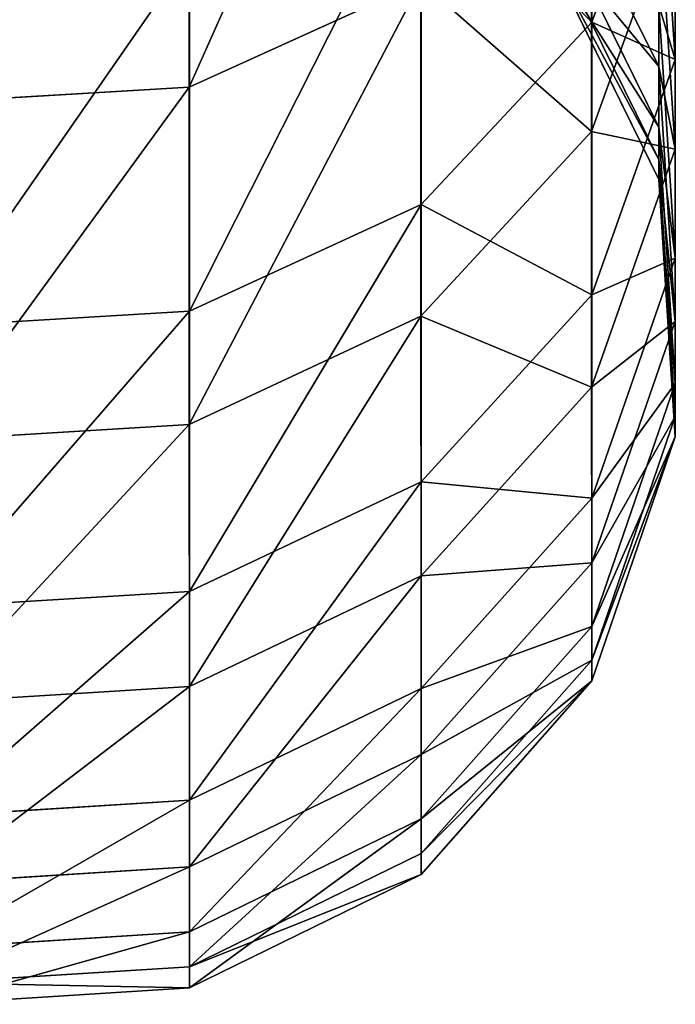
# Model space of a CAD drawing. Extents: x 0 to 230, y 0 to 588.
# Tile 3 of 256: x 127.29 to 130.01, y 92.62 to 96.72. Entities that reach past the tile are written whole.
import ezdxf

# ---------------------------------------------------------------- set-up
doc = ezdxf.new("R2010")
doc.units = 0
doc.header["$LTSCALE"] = 25.4
doc.layers.get('0').update_dxf_attribs({"color": 13, "linetype": 'CONTINUOUS'})

# ---------------------------------------------------------------- blocks, each defined once
blk = doc.blocks.new('VIPER-I-6512-6513_STL_3')
at = {"color": 7}
for p, q in [((0.3174, 106.9659, 797.2717), (0.3183, 105.2323, 793.3818)), ((0.3174, 106.9659, 797.2717), (0.3183, 105.2323, 793.3818)), ((1.9928, 106.9437, 755.2191), (1.9928, 105.5031, 758.7804)), ((1.9928, 106.9437, 755.2191), (1.9928, 105.5031, 758.7804)), ((2.34, 106.4585, 759.1237), (1.9928, 105.5031, 758.7804)), ((2.34, 106.4585, 759.1237), (1.9928, 105.5031, 758.7804)), ((2.3399, 105.3482, 762.6393), (2.34, 106.4585, 759.1237)), ((2.3399, 105.3482, 762.6393), (2.34, 106.4585, 759.1237)), ((1.9916, 105.0487, 789.0781), (1.991, 106.4182, 792.9066)), ((1.9916, 105.0487, 789.0781), (1.991, 106.4182, 792.9066)), ((2.3399, 105.3482, 762.6393), (2.2721, 106.3814, 762.9207)), ((2.3399, 105.3482, 762.6393), (2.2721, 106.3814, 762.9207)), ((1.7992, 106.2717, 780.8356), (2.2717, 105.3184, 780.9747)), ((1.7992, 106.2717, 780.8356), (2.2717, 105.3184, 780.9747)), ((1.2836, 106.2094, 754.8889), (1.2836, 104.7454, 758.5081)), ((1.2836, 106.2094, 754.8889), (1.2836, 104.7454, 758.5081)), ((2.2721, 105.0658, 770.0042), (1.7996, 106.0242, 770.1012)), ((2.2721, 105.0658, 770.0042), (1.7996, 106.0242, 770.1012)), ((2.3388, 106.0172, 788.7733), (1.9916, 105.0487, 789.0781)), ((2.3388, 106.0172, 788.7733), (1.9916, 105.0487, 789.0781)), ((2.2717, 105.3184, 780.9747), (2.2714, 106.0187, 784.7045)), ((2.2714, 106.0187, 784.7045), (2.3392, 104.975, 784.9442)), ((2.2714, 106.0187, 784.7045), (2.3392, 104.975, 784.9442)), ((2.2717, 105.3184, 780.9747), (2.2714, 106.0187, 784.7045)), ((2.3388, 106.0172, 788.7733), (2.3392, 104.975, 784.9442)), ((2.3388, 106.0172, 788.7733), (2.3392, 104.975, 784.9442)), ((2.2719, 104.9316, 777.28), (1.7994, 105.893, 777.219)), ((2.2719, 104.9316, 777.28), (1.7994, 105.893, 777.219)), ((1.7995, 105.8123, 773.6499), (2.272, 104.8492, 773.6323)), ((1.7995, 105.8123, 773.6499), (2.272, 104.8492, 773.6323)), ((0.3202, 105.7785, 754.6952), (0.3202, 104.3008, 758.3484)), ((0.3202, 105.7785, 754.6952), (0.3202, 104.3008, 758.3484)), ((1.2817, 105.6709, 793.2061), (0.3183, 105.2323, 793.3818)), ((1.2817, 105.6709, 793.2061), (0.3183, 105.2323, 793.3818)), ((1.2817, 105.6709, 793.2061), (1.2824, 104.2807, 789.3198)), ((1.2817, 105.6709, 793.2061), (1.2824, 104.2807, 789.3198)), ((2.2721, 105.5744, 766.4496), (2.3399, 104.5215, 766.2545)), ((2.2721, 105.0658, 770.0042), (2.2721, 105.5744, 766.4496)), ((2.2721, 105.5744, 766.4496), (2.3399, 104.5215, 766.2545)), ((2.2721, 105.0658, 770.0042), (2.2721, 105.5744, 766.4496)), ((1.9928, 105.5031, 758.7804), (1.2836, 104.7454, 758.5081)), ((1.9928, 105.5031, 758.7804), (1.2836, 104.7454, 758.5081)), ((1.9928, 104.3686, 762.3727), (1.9928, 105.5031, 758.7804)), ((1.9928, 104.3686, 762.3727), (1.9928, 105.5031, 758.7804)), ((1.9928, 104.3686, 762.3727), (2.3399, 105.3482, 762.6393)), ((1.9928, 104.3686, 762.3727), (2.3399, 105.3482, 762.6393)), ((2.3399, 105.3482, 762.6393), (2.3399, 104.5215, 766.2545)), ((2.3399, 105.3482, 762.6393), (2.3399, 104.5215, 766.2545)), ((2.2719, 104.9316, 777.28), (2.2717, 105.3184, 780.9747)), ((2.2717, 105.3184, 780.9747), (2.3395, 104.2588, 781.1293)), ((2.2717, 105.3184, 780.9747), (2.3395, 104.2588, 781.1293)), ((2.2719, 104.9316, 777.28), (2.2717, 105.3184, 780.9747)), ((0.3183, 105.2323, 793.3818), (-0.7525, 105.1693, 793.4069)), ((0.3183, 105.2323, 793.3818), (-0.7525, 105.1693, 793.4069)), ((0.3183, 105.2323, 793.3818), (0.319, 103.83, 789.4616)), ((0.3183, 105.2323, 793.3818), (0.319, 103.83, 789.4616)), ((1.9916, 105.0487, 789.0781), (1.2824, 104.2807, 789.3198)), ((1.9916, 105.0487, 789.0781), (1.2824, 104.2807, 789.3198)), ((1.9921, 103.9855, 785.1714), (1.9916, 105.0487, 789.0781)), ((1.9921, 103.9855, 785.1714), (1.9916, 105.0487, 789.0781)), ((2.2721, 105.0658, 770.0042), (2.272, 104.8492, 773.6323)), ((2.2721, 105.0658, 770.0042), (2.272, 104.8492, 773.6323)), ((2.3399, 104.0005, 769.8963), (2.2721, 105.0658, 770.0042)), ((2.3399, 104.0005, 769.8963), (2.2721, 105.0658, 770.0042)), ((2.3392, 104.975, 784.9442), (1.9921, 103.9855, 785.1714)), ((2.3392, 104.975, 784.9442), (1.9921, 103.9855, 785.1714)), ((2.3392, 104.975, 784.9442), (2.3395, 104.2588, 781.1293)), ((2.3392, 104.975, 784.9442), (2.3395, 104.2588, 781.1293)), ((2.3397, 103.863, 777.3479), (2.2719, 104.9316, 777.28)), ((2.2719, 104.9316, 777.28), (2.272, 104.8492, 773.6323)), ((2.3397, 103.863, 777.3479), (2.2719, 104.9316, 777.28)), ((2.2719, 104.9316, 777.28), (2.272, 104.8492, 773.6323)), ((2.272, 104.8492, 773.6323), (2.3398, 103.7787, 773.6127)), ((2.272, 104.8492, 773.6323), (2.3398, 103.7787, 773.6127)), ((1.2836, 104.7454, 758.5081), (0.3202, 104.3008, 758.3484)), ((1.2836, 104.7454, 758.5081), (0.3202, 104.3008, 758.3484)), ((1.2836, 103.5917, 762.1612), (1.2836, 104.7454, 758.5081)), ((1.2836, 103.5917, 762.1612), (1.2836, 104.7454, 758.5081)), ((2.3399, 104.5215, 766.2545), (1.9928, 103.5232, 766.0693)), ((2.3399, 104.5215, 766.2545), (1.9928, 103.5232, 766.0693)), ((2.3399, 104.0005, 769.8963), (2.3399, 104.5215, 766.2545)), ((2.3399, 104.0005, 769.8963), (2.3399, 104.5215, 766.2545)), ((1.2836, 103.5917, 762.1612), (1.9928, 104.3686, 762.3727)), ((1.2836, 103.5917, 762.1612), (1.9928, 104.3686, 762.3727)), ((1.9928, 104.3686, 762.3727), (1.9928, 103.5232, 766.0693)), ((1.9928, 104.3686, 762.3727), (1.9928, 103.5232, 766.0693)), ((0.3202, 104.3008, 758.3484), (-0.7507, 104.237, 758.3254)), ((0.3202, 104.3008, 758.3484), (-0.7507, 104.237, 758.3254)), ((0.3202, 103.1358, 762.0371), (0.3202, 104.3008, 758.3484)), ((0.3202, 103.1358, 762.0371), (0.3202, 104.3008, 758.3484)), ((1.2824, 104.2807, 789.3198), (0.319, 103.83, 789.4616)), ((1.2824, 104.2807, 789.3198), (0.319, 103.83, 789.4616)), ((1.2824, 104.2807, 789.3198), (1.2828, 103.2008, 785.3516)), ((1.2824, 104.2807, 789.3198), (1.2828, 103.2008, 785.3516)), ((2.3395, 104.2588, 781.1293), (1.9924, 103.2541, 781.2759)), ((2.3395, 104.2588, 781.1293), (1.9924, 103.2541, 781.2759)), ((2.3395, 104.2588, 781.1293), (2.3397, 103.863, 777.3479)), ((2.3395, 104.2588, 781.1293), (2.3397, 103.863, 777.3479)), ((1.9921, 103.9855, 785.1714), (1.2828, 103.2008, 785.3516)), ((1.9921, 103.9855, 785.1714), (1.2828, 103.2008, 785.3516)), ((1.9924, 103.2541, 781.2759), (1.9921, 103.9855, 785.1714)), ((1.9924, 103.2541, 781.2759), (1.9921, 103.9855, 785.1714)), ((1.9927, 102.9904, 769.794), (2.3399, 104.0005, 769.8963)), ((1.9927, 102.9904, 769.794), (2.3399, 104.0005, 769.8963)), ((2.3399, 104.0005, 769.8963), (2.3398, 103.7787, 773.6127)), ((2.3399, 104.0005, 769.8963), (2.3398, 103.7787, 773.6127)), ((1.9925, 102.8499, 777.4122), (2.3397, 103.863, 777.3479)), ((1.9925, 102.8499, 777.4122), (2.3397, 103.863, 777.3479)), ((2.3397, 103.863, 777.3479), (2.3398, 103.7787, 773.6127)), ((2.3397, 103.863, 777.3479), (2.3398, 103.7787, 773.6127)), ((0.319, 103.83, 789.4616), (-0.7519, 103.7653, 789.4818)), ((0.319, 103.83, 789.4616), (-0.7519, 103.7653, 789.4818)), ((0.319, 103.83, 789.4616), (0.3194, 102.7403, 785.4573)), ((0.319, 103.83, 789.4616), (0.3194, 102.7403, 785.4573)), ((2.3398, 103.7787, 773.6127), (1.9927, 102.7636, 773.5941)), ((2.3398, 103.7787, 773.6127), (1.9927, 102.7636, 773.5941)), ((0.3202, 103.1358, 762.0371), (1.2836, 103.5917, 762.1612)), ((0.3202, 103.1358, 762.0371), (1.2836, 103.5917, 762.1612)), ((1.2836, 103.5917, 762.1612), (1.2835, 102.7315, 765.9225)), ((1.2836, 103.5917, 762.1612), (1.2835, 102.7315, 765.9225)), ((1.9928, 103.5232, 766.0693), (1.2835, 102.7315, 765.9225)), ((1.9928, 103.5232, 766.0693), (1.2835, 102.7315, 765.9225)), ((1.9927, 102.9904, 769.794), (1.9928, 103.5232, 766.0693)), ((1.9927, 102.9904, 769.794), (1.9928, 103.5232, 766.0693)), ((1.9924, 103.2541, 781.2759), (1.2831, 102.4574, 781.3922)), ((1.9924, 103.2541, 781.2759), (1.2831, 102.4574, 781.3922)), ((1.9925, 102.8499, 777.4122), (1.9924, 103.2541, 781.2759)), ((1.9925, 102.8499, 777.4122), (1.9924, 103.2541, 781.2759)), ((1.2828, 103.2008, 785.3516), (0.3194, 102.7403, 785.4573)), ((1.2828, 103.2008, 785.3516), (0.3194, 102.7403, 785.4573)), ((1.2828, 103.2008, 785.3516), (1.2831, 102.4574, 781.3922)), ((1.2828, 103.2008, 785.3516), (1.2831, 102.4574, 781.3922)), ((-0.7507, 103.0704, 762.0193), (0.3202, 103.1358, 762.0371)), ((-0.7507, 103.0704, 762.0193), (0.3202, 103.1358, 762.0371)), ((0.3202, 103.1358, 762.0371), (0.3202, 102.267, 765.8364)), ((0.3202, 103.1358, 762.0371), (0.3202, 102.267, 765.8364)), ((1.2835, 102.1894, 769.7129), (1.9927, 102.9904, 769.794)), ((1.2835, 102.1894, 769.7129), (1.9927, 102.9904, 769.794)), ((1.9927, 102.9904, 769.794), (1.9927, 102.7636, 773.5941)), ((1.9927, 102.9904, 769.794), (1.9927, 102.7636, 773.5941)), ((1.2833, 102.0464, 777.4631), (1.9925, 102.8499, 777.4122)), ((1.2833, 102.0464, 777.4631), (1.9925, 102.8499, 777.4122)), ((1.9925, 102.8499, 777.4122), (1.9927, 102.7636, 773.5941)), ((1.9925, 102.8499, 777.4122), (1.9927, 102.7636, 773.5941)), ((0.3194, 102.7403, 785.4573), (-0.7514, 102.6742, 785.4724)), ((0.3194, 102.7403, 785.4573), (-0.7514, 102.6742, 785.4724)), ((0.3194, 102.7403, 785.4573), (0.3197, 101.9899, 781.4603)), ((0.3194, 102.7403, 785.4573), (0.3197, 101.9899, 781.4603)), ((1.9927, 102.7636, 773.5941), (1.2834, 101.9587, 773.5793)), ((1.9927, 102.7636, 773.5941), (1.2834, 101.9587, 773.5793)), ((1.2835, 102.7315, 765.9225), (0.3202, 102.267, 765.8364)), ((1.2835, 102.7315, 765.9225), (0.3202, 102.267, 765.8364)), ((1.2835, 102.1894, 769.7129), (1.2835, 102.7315, 765.9225)), ((1.2835, 102.1894, 769.7129), (1.2835, 102.7315, 765.9225)), ((1.2831, 102.4574, 781.3922), (0.3197, 101.9899, 781.4603)), ((1.2831, 102.4574, 781.3922), (0.3197, 101.9899, 781.4603)), ((1.2831, 102.4574, 781.3922), (1.2833, 102.0464, 777.4631)), ((1.2831, 102.4574, 781.3922), (1.2833, 102.0464, 777.4631)), ((0.3202, 102.267, 765.8364), (-0.7507, 102.2003, 765.8241)), ((0.3202, 102.267, 765.8364), (-0.7507, 102.2003, 765.8241)), ((0.3201, 101.7194, 769.6653), (0.3202, 102.267, 765.8364)), ((0.3201, 101.7194, 769.6653), (0.3202, 102.267, 765.8364)), ((0.3201, 101.7194, 769.6653), (1.2835, 102.1894, 769.7129)), ((0.3201, 101.7194, 769.6653), (1.2835, 102.1894, 769.7129)), ((1.2835, 102.1894, 769.7129), (1.2834, 101.9587, 773.5793)), ((1.2835, 102.1894, 769.7129), (1.2834, 101.9587, 773.5793)), ((0.3199, 101.5749, 777.493), (1.2833, 102.0464, 777.4631)), ((0.3199, 101.5749, 777.493), (1.2833, 102.0464, 777.4631)), ((1.2833, 102.0464, 777.4631), (1.2834, 101.9587, 773.5793)), ((1.2833, 102.0464, 777.4631), (1.2834, 101.9587, 773.5793)), ((0.3197, 101.9899, 781.4603), (-0.7511, 101.9228, 781.47)), ((0.3197, 101.9899, 781.4603), (-0.7511, 101.9228, 781.47)), ((0.3197, 101.9899, 781.4603), (0.3199, 101.5749, 777.493)), ((0.3197, 101.9899, 781.4603), (0.3199, 101.5749, 777.493)), ((1.2834, 101.9587, 773.5793), (0.32, 101.4864, 773.5706)), ((1.2834, 101.9587, 773.5793), (0.32, 101.4864, 773.5706)), ((-0.7507, 101.6519, 769.6584), (0.3201, 101.7194, 769.6653)), ((-0.7507, 101.6519, 769.6584), (0.3201, 101.7194, 769.6653)), ((0.3201, 101.7194, 769.6653), (0.32, 101.4864, 773.5706)), ((0.3201, 101.7194, 769.6653), (0.32, 101.4864, 773.5706)), ((-0.7509, 101.5072, 777.4973), (0.3199, 101.5749, 777.493)), ((-0.7509, 101.5072, 777.4973), (0.3199, 101.5749, 777.493)), ((0.3199, 101.5749, 777.493), (0.32, 101.4864, 773.5706)), ((0.3199, 101.5749, 777.493), (0.32, 101.4864, 773.5706)), ((0.32, 101.4864, 773.5706), (-0.7508, 101.4186, 773.5693)), ((0.32, 101.4864, 773.5706), (-0.7508, 101.4186, 773.5693))]:
    blk.add_line(p, q, dxfattribs=at)
mesh = blk.add_polyface(dxfattribs=at)
corners = [(1.9928, 106.9437, 755.2191), (2.34, 106.4585, 759.1237), (1.9928, 105.5031, 758.7804), (2.34, 107.8697, 755.6353)]
mesh.append_faces([[corners[k] for k in face] for face in [(0, 1, 2), (1, 0, 3)]], dxfattribs={"vtx0": -1, "color": 7})
mesh = blk.add_polyface(dxfattribs=at)
corners = [(2.34, 106.4585, 759.1237), (2.2721, 106.3814, 762.9207), (2.3399, 105.3482, 762.6393), (2.2721, 107.4663, 759.4858)]
mesh.append_faces([[corners[k] for k in face] for face in [(0, 1, 2), (1, 0, 3)]], dxfattribs={"vtx0": -1, "color": 7})
mesh = blk.add_polyface(dxfattribs=at)
corners = [(1.2808, 107.3901, 797.0637), (0.3183, 105.2323, 793.3818), (1.2817, 105.6709, 793.2061), (0.3174, 106.9659, 797.2717)]
mesh.append_faces([[corners[k] for k in face] for face in [(0, 1, 2), (1, 0, 3)]], dxfattribs={"vtx0": -1, "color": 7})
mesh = blk.add_polyface(dxfattribs=at)
corners = [(2.3388, 106.0172, 788.7733), (1.991, 106.4182, 792.9066), (1.9916, 105.0487, 789.0781), (2.3382, 107.3606, 792.5287)]
mesh.append_faces([[corners[k] for k in face] for face in [(0, 1, 2), (1, 0, 3)]], dxfattribs={"vtx0": -1, "color": 7})
mesh = blk.add_polyface(dxfattribs=at)
corners = [(2.2714, 106.0187, 784.7045), (2.3388, 106.0172, 788.7733), (2.3392, 104.975, 784.9442), (2.271, 107.0386, 788.4517)]
mesh.append_faces([[corners[k] for k in face] for face in [(0, 1, 2), (1, 0, 3)]], dxfattribs={"vtx0": -1, "color": 7})
mesh = blk.add_polyface(dxfattribs=at)
corners = [(0.3174, 106.9659, 797.2717), (-0.7525, 105.1693, 793.4069), (0.3183, 105.2323, 793.3818), (-0.7535, 106.905, 797.3013)]
mesh.append_faces([[corners[k] for k in face] for face in [(0, 1, 2), (1, 0, 3)]], dxfattribs={"vtx0": -1, "color": 7})
mesh = blk.add_polyface(dxfattribs=at)
corners = [(1.7992, 106.2717, 780.8356), (2.2714, 106.0187, 784.7045), (2.2717, 105.3184, 780.9747), (1.799, 106.9577, 784.4888)]
mesh.append_faces([[corners[k] for k in face] for face in [(0, 1, 2), (1, 0, 3)]], dxfattribs={"vtx0": -1, "color": 7})
mesh = blk.add_polyface(dxfattribs=at)
corners = [(1.2836, 106.2094, 754.8889), (1.9928, 105.5031, 758.7804), (1.2836, 104.7454, 758.5081), (1.9928, 106.9437, 755.2191)]
mesh.append_faces([[corners[k] for k in face] for face in [(0, 1, 2), (1, 0, 3)]], dxfattribs={"vtx0": -1, "color": 7})
mesh = blk.add_polyface(dxfattribs=at)
corners = [(2.2721, 105.5744, 766.4496), (1.7996, 106.0242, 770.1012), (2.2721, 105.0658, 770.0042), (1.7996, 106.5216, 766.6252)]
mesh.append_faces([[corners[k] for k in face] for face in [(0, 1, 2), (1, 0, 3)]], dxfattribs={"vtx0": -1, "color": 7})
mesh = blk.add_polyface(dxfattribs=at)
corners = [(1.9928, 105.5031, 758.7804), (2.3399, 105.3482, 762.6393), (1.9928, 104.3686, 762.3727), (2.34, 106.4585, 759.1237)]
mesh.append_faces([[corners[k] for k in face] for face in [(0, 1, 2), (1, 0, 3)]], dxfattribs={"vtx0": -1, "color": 7})
mesh = blk.add_polyface(dxfattribs=at)
corners = [(1.9916, 105.0487, 789.0781), (1.2817, 105.6709, 793.2061), (1.2824, 104.2807, 789.3198), (1.991, 106.4182, 792.9066)]
mesh.append_faces([[corners[k] for k in face] for face in [(0, 1, 2), (1, 0, 3)]], dxfattribs={"vtx0": -1, "color": 7})
mesh = blk.add_polyface(dxfattribs=at)
corners = [(2.3399, 105.3482, 762.6393), (2.2721, 105.5744, 766.4496), (2.3399, 104.5215, 766.2545), (2.2721, 106.3814, 762.9207)]
mesh.append_faces([[corners[k] for k in face] for face in [(0, 1, 2), (1, 0, 3)]], dxfattribs={"vtx0": -1, "color": 7})
mesh = blk.add_polyface(dxfattribs=at)
corners = [(1.7994, 105.893, 777.219), (2.2717, 105.3184, 780.9747), (2.2719, 104.9316, 777.28), (1.7992, 106.2717, 780.8356)]
mesh.append_faces([[corners[k] for k in face] for face in [(0, 1, 2), (1, 0, 3)]], dxfattribs={"vtx0": -1, "color": 7})
mesh = blk.add_polyface(dxfattribs=at)
corners = [(1.2836, 106.2094, 754.8889), (0.3202, 104.3008, 758.3484), (0.3202, 105.7785, 754.6952), (1.2836, 104.7454, 758.5081)]
mesh.append_faces([[corners[k] for k in face] for face in [(0, 1, 2), (1, 0, 3)]], dxfattribs={"vtx0": -1, "color": 7})
mesh = blk.add_polyface(dxfattribs=at)
corners = [(2.2721, 105.0658, 770.0042), (1.7995, 105.8123, 773.6499), (2.272, 104.8492, 773.6323), (1.7996, 106.0242, 770.1012)]
mesh.append_faces([[corners[k] for k in face] for face in [(0, 1, 2), (1, 0, 3)]], dxfattribs={"vtx0": -1, "color": 7})
mesh = blk.add_polyface(dxfattribs=at)
corners = [(2.3392, 104.975, 784.9442), (1.9916, 105.0487, 789.0781), (1.9921, 103.9855, 785.1714), (2.3388, 106.0172, 788.7733)]
mesh.append_faces([[corners[k] for k in face] for face in [(0, 1, 2), (1, 0, 3)]], dxfattribs={"vtx0": -1, "color": 7})
mesh = blk.add_polyface(dxfattribs=at)
corners = [(2.2717, 105.3184, 780.9747), (2.3392, 104.975, 784.9442), (2.3395, 104.2588, 781.1293), (2.2714, 106.0187, 784.7045)]
mesh.append_faces([[corners[k] for k in face] for face in [(0, 1, 2), (1, 0, 3)]], dxfattribs={"vtx0": -1, "color": 7})
mesh = blk.add_polyface(dxfattribs=at)
corners = [(1.7995, 105.8123, 773.6499), (2.2719, 104.9316, 777.28), (2.272, 104.8492, 773.6323), (1.7994, 105.893, 777.219)]
mesh.append_faces([[corners[k] for k in face] for face in [(0, 1, 2), (1, 0, 3)]], dxfattribs={"vtx0": -1, "color": 7})
mesh = blk.add_polyface(dxfattribs=at)
corners = [(0.3202, 105.7785, 754.6952), (-0.7507, 104.237, 758.3254), (-0.7506, 105.7166, 754.6674), (0.3202, 104.3008, 758.3484)]
mesh.append_faces([[corners[k] for k in face] for face in [(0, 1, 2), (1, 0, 3)]], dxfattribs={"vtx0": -1, "color": 7})
mesh = blk.add_polyface(dxfattribs=at)
corners = [(1.2817, 105.6709, 793.2061), (0.319, 103.83, 789.4616), (1.2824, 104.2807, 789.3198), (0.3183, 105.2323, 793.3818)]
mesh.append_faces([[corners[k] for k in face] for face in [(0, 1, 2), (1, 0, 3)]], dxfattribs={"vtx0": -1, "color": 7})
mesh = blk.add_polyface(dxfattribs=at)
corners = [(2.3399, 104.5215, 766.2545), (2.2721, 105.0658, 770.0042), (2.3399, 104.0005, 769.8963), (2.2721, 105.5744, 766.4496)]
mesh.append_faces([[corners[k] for k in face] for face in [(0, 1, 2), (1, 0, 3)]], dxfattribs={"vtx0": -1, "color": 7})
mesh = blk.add_polyface(dxfattribs=at)
corners = [(1.2836, 104.7454, 758.5081), (1.9928, 104.3686, 762.3727), (1.2836, 103.5917, 762.1612), (1.9928, 105.5031, 758.7804)]
mesh.append_faces([[corners[k] for k in face] for face in [(0, 1, 2), (1, 0, 3)]], dxfattribs={"vtx0": -1, "color": 7})
mesh = blk.add_polyface(dxfattribs=at)
corners = [(1.9928, 104.3686, 762.3727), (2.3399, 104.5215, 766.2545), (1.9928, 103.5232, 766.0693), (2.3399, 105.3482, 762.6393)]
mesh.append_faces([[corners[k] for k in face] for face in [(0, 1, 2), (1, 0, 3)]], dxfattribs={"vtx0": -1, "color": 7})
mesh = blk.add_polyface(dxfattribs=at)
corners = [(2.2719, 104.9316, 777.28), (2.3395, 104.2588, 781.1293), (2.3397, 103.863, 777.3479), (2.2717, 105.3184, 780.9747)]
mesh.append_faces([[corners[k] for k in face] for face in [(0, 1, 2), (1, 0, 3)]], dxfattribs={"vtx0": -1, "color": 7})
mesh = blk.add_polyface(dxfattribs=at)
corners = [(0.3183, 105.2323, 793.3818), (-0.7519, 103.7653, 789.4818), (0.319, 103.83, 789.4616), (-0.7525, 105.1693, 793.4069)]
mesh.append_faces([[corners[k] for k in face] for face in [(0, 1, 2), (1, 0, 3)]], dxfattribs={"vtx0": -1, "color": 7})
mesh = blk.add_polyface(dxfattribs=at)
corners = [(1.9921, 103.9855, 785.1714), (1.2824, 104.2807, 789.3198), (1.2828, 103.2008, 785.3516), (1.9916, 105.0487, 789.0781)]
mesh.append_faces([[corners[k] for k in face] for face in [(0, 1, 2), (1, 0, 3)]], dxfattribs={"vtx0": -1, "color": 7})
mesh = blk.add_polyface(dxfattribs=at)
corners = [(2.3399, 104.0005, 769.8963), (2.272, 104.8492, 773.6323), (2.3398, 103.7787, 773.6127), (2.2721, 105.0658, 770.0042)]
mesh.append_faces([[corners[k] for k in face] for face in [(0, 1, 2), (1, 0, 3)]], dxfattribs={"vtx0": -1, "color": 7})
mesh = blk.add_polyface(dxfattribs=at)
corners = [(2.3395, 104.2588, 781.1293), (1.9921, 103.9855, 785.1714), (1.9924, 103.2541, 781.2759), (2.3392, 104.975, 784.9442)]
mesh.append_faces([[corners[k] for k in face] for face in [(0, 1, 2), (1, 0, 3)]], dxfattribs={"vtx0": -1, "color": 7})
mesh = blk.add_polyface(dxfattribs=at)
corners = [(2.272, 104.8492, 773.6323), (2.3397, 103.863, 777.3479), (2.3398, 103.7787, 773.6127), (2.2719, 104.9316, 777.28)]
mesh.append_faces([[corners[k] for k in face] for face in [(0, 1, 2), (1, 0, 3)]], dxfattribs={"vtx0": -1, "color": 7})
mesh = blk.add_polyface(dxfattribs=at)
corners = [(1.2836, 104.7454, 758.5081), (0.3202, 103.1358, 762.0371), (0.3202, 104.3008, 758.3484), (1.2836, 103.5917, 762.1612)]
mesh.append_faces([[corners[k] for k in face] for face in [(0, 1, 2), (1, 0, 3)]], dxfattribs={"vtx0": -1, "color": 7})
mesh = blk.add_polyface(dxfattribs=at)
corners = [(1.9928, 103.5232, 766.0693), (2.3399, 104.0005, 769.8963), (1.9927, 102.9904, 769.794), (2.3399, 104.5215, 766.2545)]
mesh.append_faces([[corners[k] for k in face] for face in [(0, 1, 2), (1, 0, 3)]], dxfattribs={"vtx0": -1, "color": 7})
mesh = blk.add_polyface(dxfattribs=at)
corners = [(1.2836, 103.5917, 762.1612), (1.9928, 103.5232, 766.0693), (1.2835, 102.7315, 765.9225), (1.9928, 104.3686, 762.3727)]
mesh.append_faces([[corners[k] for k in face] for face in [(0, 1, 2), (1, 0, 3)]], dxfattribs={"vtx0": -1, "color": 7})
mesh = blk.add_polyface(dxfattribs=at)
corners = [(0.3202, 104.3008, 758.3484), (-0.7507, 103.0704, 762.0193), (-0.7507, 104.237, 758.3254), (0.3202, 103.1358, 762.0371)]
mesh.append_faces([[corners[k] for k in face] for face in [(0, 1, 2), (1, 0, 3)]], dxfattribs={"vtx0": -1, "color": 7})
mesh = blk.add_polyface(dxfattribs=at)
corners = [(1.2824, 104.2807, 789.3198), (0.3194, 102.7403, 785.4573), (1.2828, 103.2008, 785.3516), (0.319, 103.83, 789.4616)]
mesh.append_faces([[corners[k] for k in face] for face in [(0, 1, 2), (1, 0, 3)]], dxfattribs={"vtx0": -1, "color": 7})
mesh = blk.add_polyface(dxfattribs=at)
corners = [(2.3397, 103.863, 777.3479), (1.9924, 103.2541, 781.2759), (1.9925, 102.8499, 777.4122), (2.3395, 104.2588, 781.1293)]
mesh.append_faces([[corners[k] for k in face] for face in [(0, 1, 2), (1, 0, 3)]], dxfattribs={"vtx0": -1, "color": 7})
mesh = blk.add_polyface(dxfattribs=at)
corners = [(1.9924, 103.2541, 781.2759), (1.2828, 103.2008, 785.3516), (1.2831, 102.4574, 781.3922), (1.9921, 103.9855, 785.1714)]
mesh.append_faces([[corners[k] for k in face] for face in [(0, 1, 2), (1, 0, 3)]], dxfattribs={"vtx0": -1, "color": 7})
mesh = blk.add_polyface(dxfattribs=at)
corners = [(1.9927, 102.9904, 769.794), (2.3398, 103.7787, 773.6127), (1.9927, 102.7636, 773.5941), (2.3399, 104.0005, 769.8963)]
mesh.append_faces([[corners[k] for k in face] for face in [(0, 1, 2), (1, 0, 3)]], dxfattribs={"vtx0": -1, "color": 7})
mesh = blk.add_polyface(dxfattribs=at)
corners = [(2.3398, 103.7787, 773.6127), (1.9925, 102.8499, 777.4122), (1.9927, 102.7636, 773.5941), (2.3397, 103.863, 777.3479)]
mesh.append_faces([[corners[k] for k in face] for face in [(0, 1, 2), (1, 0, 3)]], dxfattribs={"vtx0": -1, "color": 7})
mesh = blk.add_polyface(dxfattribs=at)
corners = [(0.319, 103.83, 789.4616), (-0.7514, 102.6742, 785.4724), (0.3194, 102.7403, 785.4573), (-0.7519, 103.7653, 789.4818)]
mesh.append_faces([[corners[k] for k in face] for face in [(0, 1, 2), (1, 0, 3)]], dxfattribs={"vtx0": -1, "color": 7})
mesh = blk.add_polyface(dxfattribs=at)
corners = [(1.2836, 103.5917, 762.1612), (0.3202, 102.267, 765.8364), (0.3202, 103.1358, 762.0371), (1.2835, 102.7315, 765.9225)]
mesh.append_faces([[corners[k] for k in face] for face in [(0, 1, 2), (1, 0, 3)]], dxfattribs={"vtx0": -1, "color": 7})
mesh = blk.add_polyface(dxfattribs=at)
corners = [(1.2835, 102.7315, 765.9225), (1.9927, 102.9904, 769.794), (1.2835, 102.1894, 769.7129), (1.9928, 103.5232, 766.0693)]
mesh.append_faces([[corners[k] for k in face] for face in [(0, 1, 2), (1, 0, 3)]], dxfattribs={"vtx0": -1, "color": 7})
mesh = blk.add_polyface(dxfattribs=at)
corners = [(1.9925, 102.8499, 777.4122), (1.2831, 102.4574, 781.3922), (1.2833, 102.0464, 777.4631), (1.9924, 103.2541, 781.2759)]
mesh.append_faces([[corners[k] for k in face] for face in [(0, 1, 2), (1, 0, 3)]], dxfattribs={"vtx0": -1, "color": 7})
mesh = blk.add_polyface(dxfattribs=at)
corners = [(1.2828, 103.2008, 785.3516), (0.3197, 101.9899, 781.4603), (1.2831, 102.4574, 781.3922), (0.3194, 102.7403, 785.4573)]
mesh.append_faces([[corners[k] for k in face] for face in [(0, 1, 2), (1, 0, 3)]], dxfattribs={"vtx0": -1, "color": 7})
mesh = blk.add_polyface(dxfattribs=at)
corners = [(0.3202, 103.1358, 762.0371), (-0.7507, 102.2003, 765.8241), (-0.7507, 103.0704, 762.0193), (0.3202, 102.267, 765.8364)]
mesh.append_faces([[corners[k] for k in face] for face in [(0, 1, 2), (1, 0, 3)]], dxfattribs={"vtx0": -1, "color": 7})
mesh = blk.add_polyface(dxfattribs=at)
corners = [(1.2835, 102.1894, 769.7129), (1.9927, 102.7636, 773.5941), (1.2834, 101.9587, 773.5793), (1.9927, 102.9904, 769.794)]
mesh.append_faces([[corners[k] for k in face] for face in [(0, 1, 2), (1, 0, 3)]], dxfattribs={"vtx0": -1, "color": 7})
mesh = blk.add_polyface(dxfattribs=at)
corners = [(1.9927, 102.7636, 773.5941), (1.2833, 102.0464, 777.4631), (1.2834, 101.9587, 773.5793), (1.9925, 102.8499, 777.4122)]
mesh.append_faces([[corners[k] for k in face] for face in [(0, 1, 2), (1, 0, 3)]], dxfattribs={"vtx0": -1, "color": 7})
mesh = blk.add_polyface(dxfattribs=at)
corners = [(0.3194, 102.7403, 785.4573), (-0.7511, 101.9228, 781.47), (0.3197, 101.9899, 781.4603), (-0.7514, 102.6742, 785.4724)]
mesh.append_faces([[corners[k] for k in face] for face in [(0, 1, 2), (1, 0, 3)]], dxfattribs={"vtx0": -1, "color": 7})
mesh = blk.add_polyface(dxfattribs=at)
corners = [(1.2835, 102.7315, 765.9225), (0.3201, 101.7194, 769.6653), (0.3202, 102.267, 765.8364), (1.2835, 102.1894, 769.7129)]
mesh.append_faces([[corners[k] for k in face] for face in [(0, 1, 2), (1, 0, 3)]], dxfattribs={"vtx0": -1, "color": 7})
mesh = blk.add_polyface(dxfattribs=at)
corners = [(1.2831, 102.4574, 781.3922), (0.3199, 101.5749, 777.493), (1.2833, 102.0464, 777.4631), (0.3197, 101.9899, 781.4603)]
mesh.append_faces([[corners[k] for k in face] for face in [(0, 1, 2), (1, 0, 3)]], dxfattribs={"vtx0": -1, "color": 7})
mesh = blk.add_polyface(dxfattribs=at)
corners = [(0.3202, 102.267, 765.8364), (-0.7507, 101.6519, 769.6584), (-0.7507, 102.2003, 765.8241), (0.3201, 101.7194, 769.6653)]
mesh.append_faces([[corners[k] for k in face] for face in [(0, 1, 2), (1, 0, 3)]], dxfattribs={"vtx0": -1, "color": 7})
mesh = blk.add_polyface(dxfattribs=at)
corners = [(1.2835, 102.1894, 769.7129), (0.32, 101.4864, 773.5706), (0.3201, 101.7194, 769.6653), (1.2834, 101.9587, 773.5793)]
mesh.append_faces([[corners[k] for k in face] for face in [(0, 1, 2), (1, 0, 3)]], dxfattribs={"vtx0": -1, "color": 7})
mesh = blk.add_polyface(dxfattribs=at)
corners = [(1.2834, 101.9587, 773.5793), (0.3199, 101.5749, 777.493), (0.32, 101.4864, 773.5706), (1.2833, 102.0464, 777.4631)]
mesh.append_faces([[corners[k] for k in face] for face in [(0, 1, 2), (1, 0, 3)]], dxfattribs={"vtx0": -1, "color": 7})
mesh = blk.add_polyface(dxfattribs=at)
corners = [(0.3197, 101.9899, 781.4603), (-0.7509, 101.5072, 777.4973), (0.3199, 101.5749, 777.493), (-0.7511, 101.9228, 781.47)]
mesh.append_faces([[corners[k] for k in face] for face in [(0, 1, 2), (1, 0, 3)]], dxfattribs={"vtx0": -1, "color": 7})
mesh = blk.add_polyface(dxfattribs=at)
corners = [(0.3201, 101.7194, 769.6653), (-0.7508, 101.4186, 773.5693), (-0.7507, 101.6519, 769.6584), (0.32, 101.4864, 773.5706)]
mesh.append_faces([[corners[k] for k in face] for face in [(0, 1, 2), (1, 0, 3)]], dxfattribs={"vtx0": -1, "color": 7})
mesh = blk.add_polyface(dxfattribs=at)
corners = [(0.32, 101.4864, 773.5706), (-0.7509, 101.5072, 777.4973), (-0.7508, 101.4186, 773.5693), (0.3199, 101.5749, 777.493)]
mesh.append_faces([[corners[k] for k in face] for face in [(0, 1, 2), (1, 0, 3)]], dxfattribs={"vtx0": -1, "color": 7})
blk = doc.blocks.new('GRUPUJ_1')
at = {"color": 0}
blk.add_blockref('VIPER-I-6512-6513_STL_3', (127.6715, -8.7968, -2.1073), dxfattribs=at)

msp = doc.modelspace()

# ---------------------------------------------------------------- block references
at = {"color": 0}
msp.add_blockref('GRUPUJ_1', (0, 0), dxfattribs=at)

doc.saveas('drawing.dxf')
